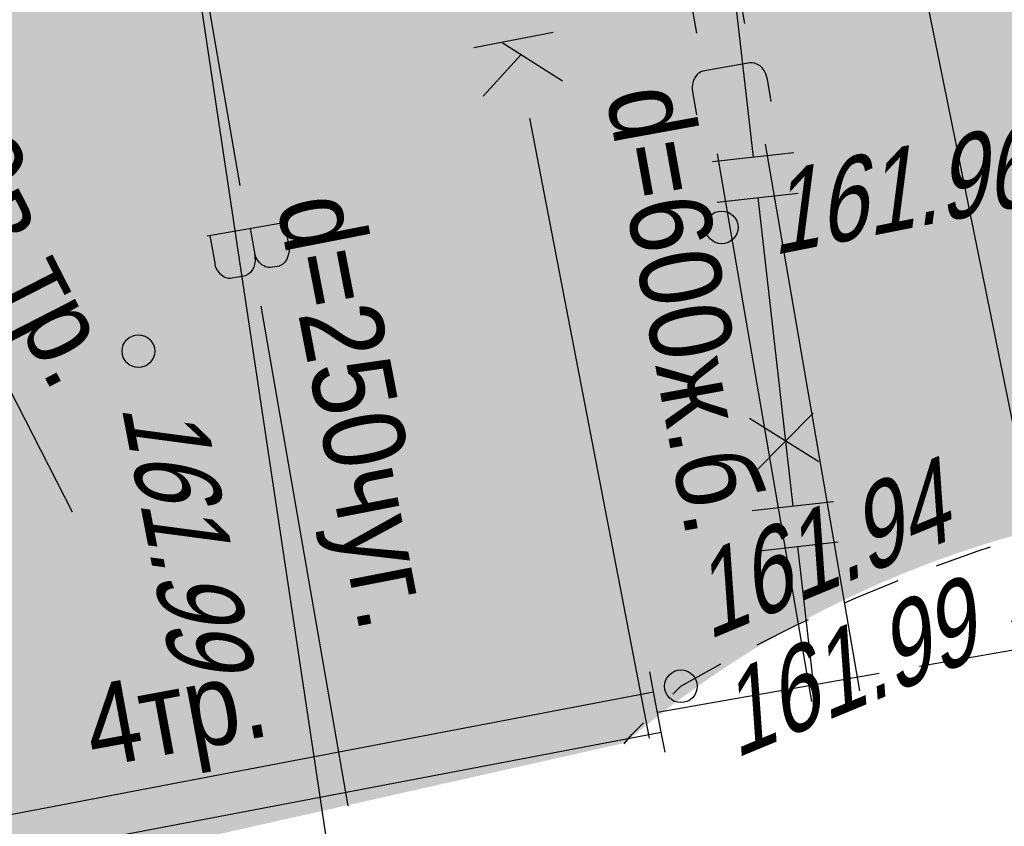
# Model space of a CAD drawing. Header units: millimetres. Extents: x 4385 to 11928, y 17253 to 36963.
# Tile 17 of 256: x 5880 to 5892, y 18424 to 18434. Entities that reach past the tile are written whole.
import ezdxf
from ezdxf.enums import TextEntityAlignment as Align

# ---------------------------------------------------------------- set-up
doc = ezdxf.new("R2010")
doc.units = ezdxf.units.MM
for name, color, linetype, lineweight in [('Геоподоснова_34179-21 от 9.08.21$0$Водопровод', 7, 'Continuous', 25), ('Геоподоснова_34179-21 от 9.08.21$0$Водосток', 7, 'Continuous', 25), ('Геоподоснова_34179-21 от 9.08.21$0$Газопровод', 7, 'Continuous', 25), ('Геоподоснова_34179-21 от 9.08.21$0$Горизонтали', 7, 'Continuous', 25), ('Геоподоснова_34179-21 от 9.08.21$0$Граница улицы', 7, 'Continuous', 25), ('Геоподоснова_34179-21 от 9.08.21$0$Кабель Мосэнерго', 7, 'Continuous', 25), ('Геоподоснова_34179-21 от 9.08.21$0$Канализация самотёчная', 7, 'Continuous', 25)]:
    doc.layers.add(name, color=color, linetype=linetype, lineweight=lineweight)
doc.layers.add('ГП_дороги_штриховка_сущ', color=7, linetype='Continuous', lineweight=0, true_color=0xc8d0d0, transparency=0.6)
doc.styles.add('Геоподоснова_34179-21 от 9.08.21$0$Style-RUSSIAN_1251', font='RUSSIAN_1251.shx')
doc.styles.add('Геоподоснова_34179-21 от 9.08.21$0$Style-RUSSIAN_1251 I 0.32289', font='RUSSIAN_1251.shx', dxfattribs={"oblique": 18.5})

# ---------------------------------------------------------------- blocks, each defined once
blk = doc.blocks.new('Геоподоснова_34179-21 от 9.08.21$0$PIKET')
at = {"layer": 'Геоподоснова_34179-21 от 9.08.21$0$Горизонтали', "color": 7, "linetype": 'Continuous', "lineweight": 25}
blk.add_arc((0, 0), 0.2, 0, 359.999994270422, dxfattribs=at)
blk = doc.blocks.new('Геоподоснова_34179-21 от 9.08.21$0$PIKET_8')
at = {"layer": 'Геоподоснова_34179-21 от 9.08.21$0$Горизонтали', "color": 7, "linetype": 'Continuous', "lineweight": 25}
blk.add_arc((0, 0), 0.2, 0, 359.999994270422, dxfattribs=at)
blk = doc.blocks.new('Геоподоснова_34179-21 от 9.08.21$0$PIKET_9')
at = {"layer": 'Геоподоснова_34179-21 от 9.08.21$0$Горизонтали', "color": 7, "linetype": 'Continuous', "lineweight": 25}
blk.add_arc((0, 0), 0.2, 0, 359.999994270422, dxfattribs=at)
blk = doc.blocks.new('Геоподоснова_34179-21 от 9.08.21$0$msdElementTypeLineString_87')
at = {"layer": 'Геоподоснова_34179-21 от 9.08.21$0$Граница улицы', "color": 7, "linetype": 'Continuous', "lineweight": 25, "flags": 128}
for points in [[(3.824307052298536, 2.175601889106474), (4.335054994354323, 2.360454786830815), (4.484828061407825, 2.407955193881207)], [(2.711406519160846, 1.726806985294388), (2.83679479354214, 1.783936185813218), (3.35761490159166, 1.996443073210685)], [(1.62843491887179, 1.209786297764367), (2.107242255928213, 1.451538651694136), (2.256407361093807, 1.519501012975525)], [(0.5966952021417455, 0.606025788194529), (0.695730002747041, 0.703160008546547), (1.186522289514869, 0.9760903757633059)], [(0.0008285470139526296, 0.0005914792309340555), (0.08973726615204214, 0.1087968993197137), (0.2397331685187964, 0.2559142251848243)]]:
    blk.add_lwpolyline(points, dxfattribs=at)
blk = doc.blocks.new('Геоподоснова_34179-21 от 9.08.21$0$msdElementTypeLine_20')
at = {"layer": 'Геоподоснова_34179-21 от 9.08.21$0$Кабель Мосэнерго', "color": 7, "linetype": 'Continuous', "lineweight": 25}
for p, q in [((0.1249928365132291, 0.6166609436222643), (0.0782443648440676, 0.8622512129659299)), ((0.2187484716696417, 0.1254097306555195), (0.1252515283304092, 0.6165902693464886)), ((0.2652382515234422, -0.1201098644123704), (0.2184897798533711, 0.1254804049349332))]:
    blk.add_line(p, q, dxfattribs=at)
blk = doc.blocks.new('Геоподоснова_34179-21 от 9.08.21$0$msdElementTypeMultiLine_1')
at = {"layer": 'Геоподоснова_34179-21 от 9.08.21$0$Кабель Мосэнерго', "color": 7, "linetype": 'Continuous', "lineweight": 25, "flags": 128}
for points in [[(0.1252515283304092, 0.6165902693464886), (14.63525152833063, 3.378590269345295)], [(0.2187484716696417, 0.1254097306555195), (14.72874847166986, 2.887409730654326)]]:
    blk.add_lwpolyline(points, dxfattribs=at)
at = {"layer": 'Геоподоснова_34179-21 от 9.08.21$0$Кабель Мосэнерго', "color": 7, "linetype": 'Continuous', "lineweight": 25}
blk.add_blockref('Геоподоснова_34179-21 от 9.08.21$0$msdElementTypeLine_20', (14.51000000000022, 2.761999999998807), dxfattribs=at)
blk = doc.blocks.new('Геоподоснова_34179-21 от 9.08.21$0$msdElementTypeLineString_153')
at = {"layer": 'Геоподоснова_34179-21 от 9.08.21$0$Кабель Мосэнерго', "color": 7, "linetype": 'Continuous', "lineweight": 25}
for p, q in [((1.010018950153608, 13.12940797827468), (1.989981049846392, 13.32859202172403)), ((3.394018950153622, 1.400407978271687), (4.373981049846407, 1.599592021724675))]:
    blk.add_line(p, q, dxfattribs=at)
blk = doc.blocks.new('Геоподоснова_34179-21 от 9.08.21$0$msdElementTypeMultiLine_7')
at = {"layer": 'Геоподоснова_34179-21 от 9.08.21$0$Кабель Мосэнерго', "color": 7, "linetype": 'Continuous', "lineweight": 25, "flags": 128}
blk.add_lwpolyline([(1.5, 13.22899999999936), (3.884000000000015, 1.5)], dxfattribs=at)
at = {"layer": 'Геоподоснова_34179-21 от 9.08.21$0$Кабель Мосэнерго', "color": 7, "linetype": 'Continuous', "lineweight": 25}
blk.add_blockref('Геоподоснова_34179-21 от 9.08.21$0$msdElementTypeLineString_153', (0, 0), dxfattribs=at)
blk = doc.blocks.new('Геоподоснова_34179-21 от 9.08.21$0$msdElementTypeLineString_159')
at = {"layer": 'Геоподоснова_34179-21 от 9.08.21$0$Водопровод', "color": 7, "linetype": 'Continuous', "lineweight": 25}
for p, q in [((0.8299999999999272, 13.70499999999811), (1.894154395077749, 7.591402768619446)), ((2.151382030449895, 6.113622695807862), (3.215536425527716, 2.546442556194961e-05))]:
    blk.add_line(p, q, dxfattribs=at)
blk = doc.blocks.new('Геоподоснова_34179-21 от 9.08.21$0$msdElementTypeLineString_160')
at = {"layer": 'Геоподоснова_34179-21 от 9.08.21$0$Водопровод', "color": 7, "linetype": 'Continuous', "lineweight": 25}
for p, q in [((1.345181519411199, 16.75766875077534), (0.3665271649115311, 16.56441733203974)), ((0.8898076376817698, 16.66774767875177), (0.9520622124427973, 16.35248111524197)), ((0.39848319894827, 16.57072757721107), (0.4686609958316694, 16.21533662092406)), ((2.977136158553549, 7.6429782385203), (1.994360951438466, 7.471912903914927)), ((2.026451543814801, 7.477498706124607), (2.088572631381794, 7.120611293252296)), ((2.51984481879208, 7.563380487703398), (2.574952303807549, 7.246786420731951))]:
    blk.add_line(p, q, dxfattribs=at)
at = {"layer": 'Геоподоснова_34179-21 от 9.08.21$0$Водопровод', "color": 7, "linetype": 'Continuous', "lineweight": 25, "flags": 128}
for points in [[(1.309242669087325, 16.75057203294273), (1.371017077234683, 16.4377371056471), (1.371307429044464, 16.40735216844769), (1.362752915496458, 16.35429157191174), (1.344316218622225, 16.30308487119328), (1.333277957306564, 16.28187876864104), (1.318214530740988, 16.26178044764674), (1.297294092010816, 16.24242821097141), (1.270516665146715, 16.22382209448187), (1.25658554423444, 16.21726586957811), (1.143014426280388, 16.19483938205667), (1.119948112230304, 16.19599247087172), (1.088108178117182, 16.20302365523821), (1.065065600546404, 16.21369467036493), (1.041661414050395, 16.22619692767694), (1.016087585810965, 16.24968657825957), (0.9908991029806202, 16.28086291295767), (0.971929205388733, 16.30946194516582), (0.9520622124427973, 16.35248111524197), (0.9558284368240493, 16.31389314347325), (0.9586738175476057, 16.28020744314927), (0.9534212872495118, 16.22970152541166), (0.9427208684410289, 16.1971462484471), (0.9298270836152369, 16.16606053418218), (0.9044723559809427, 16.13061152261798), (0.8736459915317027, 16.10359528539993), (0.8443135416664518, 16.08828990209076), (0.6574707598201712, 16.05139471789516), (0.6384296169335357, 16.05143999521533), (0.6106148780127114, 16.05736340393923), (0.5773285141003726, 16.07171952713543), (0.543704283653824, 16.09742478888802), (0.5199622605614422, 16.12127619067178), (0.4907723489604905, 16.16307823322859), (0.4761892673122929, 16.18873818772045), (0.4686609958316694, 16.21533662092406)], [(2.941045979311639, 7.636696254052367), (2.995728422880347, 7.322544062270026), (2.995331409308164, 7.292160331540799), (2.985578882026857, 7.239306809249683), (2.965988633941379, 7.188530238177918), (2.954473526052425, 7.167579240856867), (2.938959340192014, 7.147826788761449), (2.917606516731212, 7.128952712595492), (2.890415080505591, 7.110957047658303), (2.876339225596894, 7.104717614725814), (2.762289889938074, 7.084865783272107), (2.739255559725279, 7.086540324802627), (2.707582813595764, 7.094289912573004), (2.68478750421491, 7.10547940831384), (2.661672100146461, 7.118507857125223), (2.636636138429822, 7.142569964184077), (2.61215929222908, 7.174308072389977), (2.593841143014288, 7.20332887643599), (2.574952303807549, 7.246786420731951), (2.577844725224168, 7.208123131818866), (2.579927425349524, 7.174381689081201), (2.573533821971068, 7.124007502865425), (2.562099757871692, 7.091702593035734), (2.548506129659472, 7.060916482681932), (2.522356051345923, 7.026050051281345), (2.490926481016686, 6.999738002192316), (2.461255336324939, 6.985100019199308), (2.273625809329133, 6.952440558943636), (2.254590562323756, 6.952916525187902), (2.226916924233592, 6.959467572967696), (2.193963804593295, 6.974572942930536), (2.160929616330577, 7.001032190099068), (2.137733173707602, 7.025414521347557), (2.109496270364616, 7.067866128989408), (2.095497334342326, 7.093849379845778), (2.088572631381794, 7.120611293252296)]]:
    blk.add_lwpolyline(points, dxfattribs=at)
blk = doc.blocks.new('Геоподоснова_34179-21 от 9.08.21$0$msdElementTypeMultiLine_13')
at = {"layer": 'Геоподоснова_34179-21 от 9.08.21$0$Водопровод', "color": 7, "linetype": 'Continuous', "lineweight": 25}
for name, p in [('Геоподоснова_34179-21 от 9.08.21$0$msdElementTypeLineString_159', (0.5, 0.5)), ('Геоподоснова_34179-21 от 9.08.21$0$msdElementTypeLineString_160', (0, 0))]:
    blk.add_blockref(name, p, dxfattribs=at)
blk = doc.blocks.new('Геоподоснова_34179-21 от 9.08.21$0$msdElementTypeLineString_161')
at = {"layer": 'Геоподоснова_34179-21 от 9.08.21$0$Канализация самотёчная', "color": 16, "linetype": 'Continuous', "lineweight": 25}
blk.add_line((1.749867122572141, 7.587702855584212), (3.215287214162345, 0.0001887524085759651), dxfattribs=at)
blk = doc.blocks.new('Геоподоснова_34179-21 от 9.08.21$0$msdElementTypeLineString_162')
at = {"layer": 'Геоподоснова_34179-21 от 9.08.21$0$Канализация самотёчная', "color": 16, "linetype": 'Continuous', "lineweight": 25}
for p, q in [((2.546930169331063, 9.139378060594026), (1.574395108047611, 8.951546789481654)), ((1.920990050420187, 9.018486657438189), (2.660816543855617, 8.549707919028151)), ((2.155435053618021, 8.869934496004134), (1.688145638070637, 8.362580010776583))]:
    blk.add_line(p, q, dxfattribs=at)
blk = doc.blocks.new('Геоподоснова_34179-21 от 9.08.21$0$msdElementTypeMultiLine_14')
at = {"layer": 'Геоподоснова_34179-21 от 9.08.21$0$Канализация самотёчная', "color": 16, "linetype": 'Continuous', "lineweight": 25}
for name, p in [('Геоподоснова_34179-21 от 9.08.21$0$msdElementTypeLineString_161', (0.5060000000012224, 0.5059999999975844)), ('Геоподоснова_34179-21 от 9.08.21$0$msdElementTypeLineString_162', (0, 0))]:
    blk.add_blockref(name, p, dxfattribs=at)
blk = doc.blocks.new('Геоподоснова_34179-21 от 9.08.21$0$msdElementTypeLineString_165')
at = {"layer": 'Геоподоснова_34179-21 от 9.08.21$0$Водосток', "color": 30, "linetype": 'Continuous', "lineweight": 25}
for p, q in [((0.0006382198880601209, 14.85397100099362), (1.153653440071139, 8.166337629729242)), ((1.408508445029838, 6.688146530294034), (2.561523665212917, 0.0005131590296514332))]:
    blk.add_line(p, q, dxfattribs=at)
blk = doc.blocks.new('Геоподоснова_34179-21 от 9.08.21$0$msdElementTypeLineString_166')
at = {"layer": 'Геоподоснова_34179-21 от 9.08.21$0$Водосток', "color": 30, "linetype": 'Continuous', "lineweight": 25}
for p, q in [((0.0003617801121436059, 14.88402899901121), (1.155936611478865, 8.181549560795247)), ((1.410791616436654, 6.70335846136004), (2.566366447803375, 0.000879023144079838))]:
    blk.add_line(p, q, dxfattribs=at)
blk = doc.blocks.new('Геоподоснова_34179-21 от 9.08.21$0$msdElementTypeMultiLine_16')
at = {"layer": 'Геоподоснова_34179-21 от 9.08.21$0$Водосток', "color": 30, "linetype": 'Continuous', "lineweight": 25, "flags": 128}
blk.add_lwpolyline([(2.243874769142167, 7.744299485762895), (2.196707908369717, 8.0178732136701), (2.187820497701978, 8.055919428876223), (2.175970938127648, 8.084142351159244), (2.157651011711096, 8.122890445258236), (2.133328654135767, 8.155947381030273), (2.10830486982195, 8.179570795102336), (2.074628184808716, 8.199374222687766), (2.039470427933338, 8.214265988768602), (2.011172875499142, 8.21637165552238), (1.983265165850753, 8.216216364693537), (1.406792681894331, 8.116826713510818), (1.382704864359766, 8.108017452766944), (1.363528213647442, 8.097726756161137), (1.34099963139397, 8.07987373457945), (1.325642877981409, 8.06092903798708), (1.30693419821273, 8.03442198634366), (1.290876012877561, 8.006043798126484), (1.282769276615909, 7.972052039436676), (1.274740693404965, 7.924104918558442), (1.276456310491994, 7.887150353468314), (1.329080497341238, 7.581923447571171)], dxfattribs=at)
at = {"layer": 'Геоподоснова_34179-21 от 9.08.21$0$Водосток', "color": 30, "linetype": 'Continuous', "lineweight": 25}
for name, p in [('Геоподоснова_34179-21 от 9.08.21$0$msdElementTypeLineString_165', (0.7619999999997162, 0.532999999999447)), ('Геоподоснова_34179-21 от 9.08.21$0$msdElementTypeLineString_166', (0.1710000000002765, 0.4009999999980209))]:
    blk.add_blockref(name, p, dxfattribs=at)
blk = doc.blocks.new('Геоподоснова_34179-21 от 9.08.21$0$msdElementTypeLineString_260')
at = {"layer": 'Геоподоснова_34179-21 от 9.08.21$0$Газопровод', "color": 1, "linetype": 'Continuous', "lineweight": 25}
for p, q in [((2.398723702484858, 3.331141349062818), (1.550336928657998, 3.860492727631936)), ((2.328806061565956, 3.927057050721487), (1.625915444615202, 3.214898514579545))]:
    blk.add_line(p, q, dxfattribs=at)
blk = doc.blocks.new('Геоподоснова_34179-21 от 9.08.21$0$msdElementTypeLineString_261')
at = {"layer": 'Геоподоснова_34179-21 от 9.08.21$0$Газопровод', "color": 16, "linetype": 'Continuous', "lineweight": 25}
for p, q in [((1.258217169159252, 10.92806398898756), (1.688216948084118, 7.154486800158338)), ((1.191431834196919, 7.097878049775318), (2.185002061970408, 7.211095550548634)), ((1.248040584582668, 6.60109293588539), (2.241610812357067, 6.714310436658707)), ((1.744825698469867, 6.657701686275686), (2.174825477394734, 2.884124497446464)), ((1.678040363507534, 2.827515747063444), (2.671610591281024, 2.940733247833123)), ((1.734649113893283, 2.330730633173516), (2.728219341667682, 2.443948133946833)), ((2.231434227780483, 2.387339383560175), (2.446434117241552, 0.5005507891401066))]:
    blk.add_line(p, q, dxfattribs=at)
blk = doc.blocks.new('Геоподоснова_34179-21 от 9.08.21$0$msdElementTypeMultiLine_93')
at = {"layer": 'Геоподоснова_34179-21 от 9.08.21$0$Газопровод', "color": 16, "linetype": 'Continuous', "lineweight": 25}
blk.add_blockref('Геоподоснова_34179-21 от 9.08.21$0$msdElementTypeLineString_261', (0, 0), dxfattribs=at)
at = {"layer": 'Геоподоснова_34179-21 от 9.08.21$0$Газопровод', "color": 1, "linetype": 'Continuous', "lineweight": 25}
blk.add_blockref('Геоподоснова_34179-21 от 9.08.21$0$msdElementTypeLineString_260', (0.0929999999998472, 0.0930000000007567), dxfattribs=at)
blk = doc.blocks.new('Геоподоснова_34179-21 от 9.08.21$0$DIMTXT_8')
at = {"layer": 'Геоподоснова_34179-21 от 9.08.21$0$Водопровод', "color": 7, "linetype": 'Continuous', "lineweight": 25, "flags": 128}
blk.add_lwpolyline([(0, 0), (2.47224964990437, -16.46876263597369), (6.088578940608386, -23.53979758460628)], dxfattribs=at)
blk = doc.blocks.new('Геоподоснова_34179-21 от 9.08.21$0$DIMTXT_88')
at = {"layer": 'Геоподоснова_34179-21 от 9.08.21$0$Кабель Мосэнерго', "color": 7, "linetype": 'Continuous', "lineweight": 25}
for q in [(0.5860210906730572, -0.7273783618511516), (0.8772160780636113, -0.3209235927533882)]:
    blk.add_line((0, 0), q, dxfattribs=at)
at = {"layer": 'Геоподоснова_34179-21 от 9.08.21$0$Кабель Мосэнерго', "color": 7, "linetype": 'Continuous', "lineweight": 25, "flags": 128}
blk.add_lwpolyline([(0, 0), (7.205035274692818, -5.161878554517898), (10.76358613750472, -12.11993892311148)], dxfattribs=at)
at = {"layer": 'Геоподоснова_34179-21 от 9.08.21$0$Кабель Мосэнерго', "color": 7, "linetype": 'Continuous', "lineweight": 25, "style": 'Геоподоснова_34179-21 от 9.08.21$0$Style-RUSSIAN_1251', "width": 0.9}
blk.add_text('159.09в.тр.', height=1, rotation=297.086499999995, dxfattribs=at).set_placement((8.598449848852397, -4.701964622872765), align=Align.TOP_LEFT)
blk = doc.blocks.new('Геоподоснова_34179-21 от 9.08.21')
at = {"layer": 'Геоподоснова_34179-21 от 9.08.21$0$Кабель Мосэнерго', "color": 10, "linetype": 'Continuous', "lineweight": 25}
for p, q in [((5890.947547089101, 18425.64115309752), (5893.662548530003, 18426.11529000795)), ((5887.74, 18425.08100000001), (5890.455001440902, 18425.55513691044))]:
    blk.add_line(p, q, dxfattribs=at)
at = {"layer": 'Геоподоснова_34179-21 от 9.08.21$0$Водопровод', "color": 7, "linetype": 'Continuous', "lineweight": 25}
for name, p in [('Геоподоснова_34179-21 от 9.08.21$0$msdElementTypeMultiLine_13', (5880.234, 18423.434)), ('Геоподоснова_34179-21 от 9.08.21$0$DIMTXT_8', (5881.529, 18437.878))]:
    blk.add_blockref(name, p, dxfattribs=at)
at = {"layer": 'Геоподоснова_34179-21 от 9.08.21$0$Водосток', "color": 30, "linetype": 'Continuous', "lineweight": 25}
blk.add_blockref('Геоподоснова_34179-21 от 9.08.21$0$msdElementTypeMultiLine_16', (5886.889, 18424.807), dxfattribs=at)
at = {"layer": 'Геоподоснова_34179-21 от 9.08.21$0$Газопровод', "color": 1, "linetype": 'Continuous', "lineweight": 25}
blk.add_blockref('Геоподоснова_34179-21 от 9.08.21$0$msdElementTypeMultiLine_93', (5887.223, 18424.718), dxfattribs=at)
at = {"layer": 'Геоподоснова_34179-21 от 9.08.21$0$Горизонтали', "color": 7, "linetype": 'Continuous', "lineweight": 25}
for name, p in [('Геоподоснова_34179-21 от 9.08.21$0$PIKET_9', (5888.526, 18431.012)), ('Геоподоснова_34179-21 от 9.08.21$0$PIKET', (5881.384, 18429.497)), ('Геоподоснова_34179-21 от 9.08.21$0$PIKET_8', (5888.026730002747, 18425.39616000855))]:
    blk.add_blockref(name, p, dxfattribs=at)
at = {"layer": 'Геоподоснова_34179-21 от 9.08.21$0$Граница улицы', "color": 7, "linetype": 'Continuous', "lineweight": 25}
blk.add_blockref('Геоподоснова_34179-21 от 9.08.21$0$msdElementTypeLineString_87', (5887.331, 18424.693), dxfattribs=at)
at = {"layer": 'Геоподоснова_34179-21 от 9.08.21$0$Кабель Мосэнерго', "color": 7, "linetype": 'Continuous', "lineweight": 25}
for name, p in [('Геоподоснова_34179-21 от 9.08.21$0$DIMTXT_88', (5869.81, 18439.65)), ('Геоподоснова_34179-21 от 9.08.21$0$msdElementTypeMultiLine_7', (5888.676, 18424.792)), ('Геоподоснова_34179-21 от 9.08.21$0$msdElementTypeMultiLine_1', (5873.058, 18421.948))]:
    blk.add_blockref(name, p, dxfattribs=at)
at = {"layer": 'Геоподоснова_34179-21 от 9.08.21$0$Канализация самотёчная', "color": 16, "linetype": 'Continuous', "lineweight": 25}
blk.add_blockref('Геоподоснова_34179-21 от 9.08.21$0$msdElementTypeMultiLine_14', (5883.916, 18424.256), dxfattribs=at)
at = {"layer": 'Геоподоснова_34179-21 от 9.08.21$0$Водопровод', "color": 7, "linetype": 'Continuous', "lineweight": 25, "style": 'Геоподоснова_34179-21 от 9.08.21$0$Style-RUSSIAN_1251', "width": 0.8999982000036}
blk.add_text('d=250чуг.', height=1.000002, rotation=281.0087388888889, dxfattribs=at).set_placement((5883.076, 18431.31))
at = {"layer": 'Геоподоснова_34179-21 от 9.08.21$0$Водосток', "color": 30, "linetype": 'Continuous', "lineweight": 25, "style": 'Геоподоснова_34179-21 от 9.08.21$0$Style-RUSSIAN_1251', "width": 0.8999982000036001}
blk.add_text('d=600ж.б.', height=1.000001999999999, rotation=280.2945444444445, dxfattribs=at).set_placement((5887.108, 18432.649))
at = {"layer": 'Геоподоснова_34179-21 от 9.08.21$0$Горизонтали', "color": 7, "linetype": 'Continuous', "lineweight": 25, "style": 'Геоподоснова_34179-21 от 9.08.21$0$Style-RUSSIAN_1251 I 0.32289', "oblique": 18.5, "width": 0.7999964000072}
for s, rotation, p in [('161.96', 11.15654722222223, (5889.161046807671, 18430.67126229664)), ('161.99', 280.9359944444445, (5881.174, 18428.822)), ('161.99', 22.52654999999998, (5888.696730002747, 18424.51116000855))]:
    blk.add_text(s, height=1.000002, rotation=rotation, dxfattribs=at).set_placement(p)
blk.add_text('161.94', height=1.000002, rotation=22.52654999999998, dxfattribs=at).set_placement((5887.980730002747, 18426.88616000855), align=Align.TOP_LEFT)
at = {"layer": 'Геоподоснова_34179-21 от 9.08.21$0$Кабель Мосэнерго', "color": 7, "linetype": 'Continuous', "lineweight": 25, "style": 'Геоподоснова_34179-21 от 9.08.21$0$Style-RUSSIAN_1251', "width": 0.8999982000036}
blk.add_text('4тр.', height=1.000002, rotation=10.48361388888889, dxfattribs=at).set_placement((5880.835, 18424.394))

msp = doc.modelspace()

# ---------------------------------------------------------------- hatches: boundary and pattern name
at = {"layer": 'ГП_дороги_штриховка_сущ'}
h = msp.add_hatch(color=256, dxfattribs=at)
h.dxf.hatch_style = 1
edge = h.paths.add_edge_path()
edge.add_line((5925.766007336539, 18433.85471801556), (5941.944407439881, 18436.97250290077))
edge.add_line((5941.944407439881, 18436.97250290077), (5953.857090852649, 18439.64603199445))
edge.add_line((5953.857090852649, 18439.64603199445), (5952.850224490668, 18448.59530455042))
edge.add_line((5952.850224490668, 18448.59530455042), (5934.390615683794, 18444.91647354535))
edge.add_line((5934.390615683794, 18444.91647354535), (5923.776611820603, 18442.89234689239))
edge.add_line((5923.776611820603, 18442.89234689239), (5913.765417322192, 18440.87074801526))
edge.add_arc((6024.750544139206, 17851.7011360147), 599.5319258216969, 100.6681070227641, 101.5278222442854)
edge.add_line((5904.937834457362, 18439.13917077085), (5895.220814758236, 18437.0543672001))
edge.add_arc((5892.782008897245, 18446.91869997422), 10.16134022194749, 258.729008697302, 283.8870294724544, ccw=False)
edge.add_arc((5892.507028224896, 18446.21902337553), 9.422350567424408, 228.1226072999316, 259.5373355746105, ccw=False)
edge.add_arc((5892.852871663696, 18446.80383196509), 10.08952334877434, 191.3977827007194, 228.8771976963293, ccw=False)
edge.add_line((5882.96232559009, 18444.80994636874), (5882.853695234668, 18445.35738225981))
edge.add_line((5882.853695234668, 18445.35738225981), (5880.703917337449, 18455.60106800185))
edge.add_line((5880.703917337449, 18455.60106800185), (5876.365058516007, 18478.05646172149))
edge.add_arc((5883.236338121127, 18479.41021967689), 7.003366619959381, 102.0895942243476, 191.1454913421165, ccw=False)
edge.add_line((5881.769546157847, 18486.25826066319), (5885.610682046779, 18487.02475361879))
edge.add_line((5885.610682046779, 18487.02475361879), (5884.57588426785, 18492.32745456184))
edge.add_line((5884.57588426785, 18492.32745456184), (5880.724882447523, 18491.73095276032))
edge.add_arc((5879.837388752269, 18497.31752650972), 5.656628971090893, 253.3212501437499, 279.0266847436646, ccw=False)
edge.add_arc((5879.96804869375, 18499.31251207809), 7.618332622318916, 187.5256953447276, 256.6880460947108, ccw=False)
edge.add_line((5872.415338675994, 18498.31473287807), (5871.095410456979, 18505.1738638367))
edge.add_line((5871.095410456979, 18505.1738638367), (5870.760178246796, 18506.85724349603))
edge.add_line((5870.760178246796, 18506.85724349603), (5869.69800406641, 18512.37693141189))
edge.add_line((5869.69800406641, 18512.37693141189), (5868.24794000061, 18519.80574001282))
edge.add_line((5868.24794000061, 18519.80574001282), (5866.912738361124, 18526.80066644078))
edge.add_line((5866.912738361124, 18526.80066644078), (5865.765081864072, 18532.81307121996))
edge.add_line((5865.765081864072, 18532.81307121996), (5864.661229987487, 18538.59598998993))
edge.add_line((5864.661229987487, 18538.59598998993), (5864.202, 18540.87))
edge.add_line((5864.202, 18540.87), (5863.494711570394, 18545.37216794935))
edge.add_line((5863.494711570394, 18545.37216794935), (5863.315800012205, 18545.34371999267))
edge.add_line((5863.315800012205, 18545.34371999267), (5861.850994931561, 18553.05291139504))
edge.add_line((5861.850994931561, 18553.05291139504), (5861.149059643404, 18556.72740920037))
edge.add_line((5861.149059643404, 18556.72740920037), (5860.107098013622, 18562.17003480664))
edge.add_line((5860.107098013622, 18562.17003480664), (5859.425512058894, 18565.73025916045))
edge.add_line((5859.425512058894, 18565.73025916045), (5858.515096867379, 18570.47691046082))
edge.add_line((5858.515096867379, 18570.47691046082), (5857.596795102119, 18575.22204371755))
edge.add_line((5857.596795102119, 18575.22204371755), (5848.554342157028, 18573.25136574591))
edge.add_line((5848.554342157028, 18573.25136574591), (5849.501822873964, 18568.47746310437))
edge.add_line((5849.501822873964, 18568.47746310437), (5850.898639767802, 18561.31184942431))
edge.add_line((5850.898639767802, 18561.31184942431), (5851.94941743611, 18555.82783771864))
edge.add_line((5851.94941743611, 18555.82783771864), (5853.772143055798, 18546.31502741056))
edge.add_line((5853.772143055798, 18546.31502741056), (5855.078385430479, 18540.22973787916))
edge.add_line((5855.078385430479, 18540.22973787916), (5856.364847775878, 18533.98039272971))
edge.add_line((5856.364847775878, 18533.98039272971), (5857.602739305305, 18527.57105672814))
edge.add_line((5857.602739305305, 18527.57105672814), (5860.173226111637, 18514.26204367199))
edge.add_line((5860.173226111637, 18514.26204367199), (5861.260577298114, 18508.63214918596))
edge.add_line((5861.260577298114, 18508.63214918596), (5867.474117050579, 18476.42769033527))
edge.add_line((5867.474117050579, 18476.42769033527), (5871.803417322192, 18453.89274801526))
edge.add_line((5871.803417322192, 18453.89274801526), (5874.128417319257, 18441.59074803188))
edge.add_arc((5866.633638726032, 18439.79263218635), 7.70745916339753, -71.14644429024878, 13.491171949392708, ccw=False)
edge.add_line((5869.124307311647, 18432.4986965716), (5871.447177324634, 18422.92545802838))
edge.add_arc((5869.26949173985, 18415.81636899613), 7.435150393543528, 51.976444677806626, 72.96890907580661, ccw=False)
edge.add_line((5873.849435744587, 18421.67346505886), (5887.341245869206, 18424.70333949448))
edge.add_arc((5895.499807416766, 18415.12954127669), 12.57854279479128, 101.5761078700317, 130.4368411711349, ccw=False)
edge.add_line((5892.975678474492, 18427.45222409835), (5897.67861671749, 18428.41555511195))
edge.add_line((5897.67861671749, 18428.41555511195), (5906.564645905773, 18430.17322645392))
edge.add_arc((6084.692591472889, 17553.03520257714), 895.0422771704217, 100.22785601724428, 101.47943712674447, ccw=False)

# ---------------------------------------------------------------- block references
msp.add_blockref('Геоподоснова_34179-21 от 9.08.21', (0, 0))

doc.saveas('drawing.dxf')
